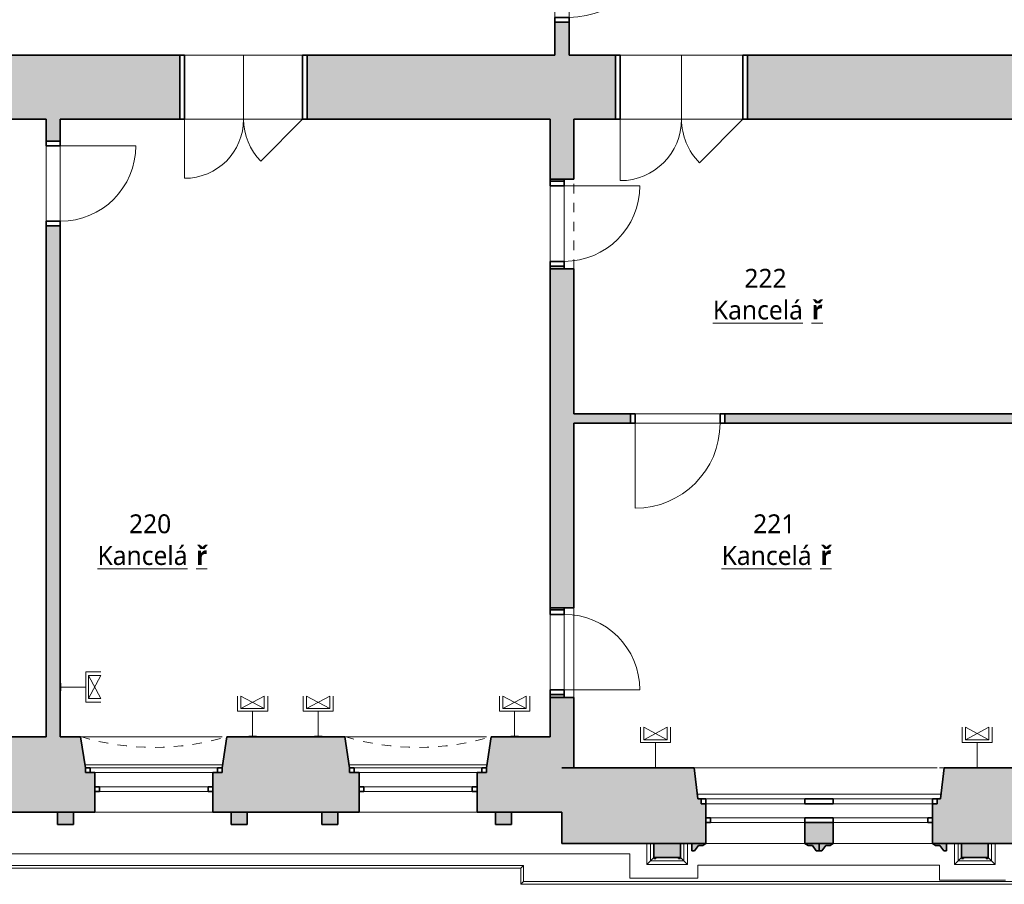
# Model space of a CAD drawing. Header units: metres. Extents: x -0.2 to 44.7, y -1.3 to 28.
# Tile 15 of 17: x 28.2 to 38.7, y -0.4 to 8.8. Entities that reach past the tile are written whole.
import ezdxf

# ---------------------------------------------------------------- set-up
doc = ezdxf.new("R2010")
doc.units = ezdxf.units.M
doc.linetypes.add('AV - Cerch_ 1 tecka 4mm', pattern=[0.006, 0.004, -0.001, 0, -0.001])
doc.layers.add('AV-MISTNOSTI', color=5, linetype='Continuous', lineweight=5, true_color=0x0000ff)
doc.layers.add('AV-TEXTY', color=5, linetype='Continuous', lineweight=13, true_color=0x0000ff)
doc.layers.add('AV-SRAFY', color=7, linetype='Continuous', lineweight=35)
doc.layers.add('AV-STAVBA', color=7, linetype='Continuous', lineweight=18)
doc.styles.add('Trebuchet MS_B', font='trebuc.ttf', dxfattribs={"height": 0.2})

# ---------------------------------------------------------------- blocks, each defined once
blk = doc.blocks.new('DO_2-L_Obl__členěné_222 - 1250x2700_zdobné-986614-2NP')
at = {"layer": 'AV-STAVBA', "color": 254, "true_color": 0xcccccc}
for p, q in [((0.625, 0.835), (0.625, 0.21)), ((-0.625, 0.21), (-0.183, 0.652)), ((-0.625, 0.21), (0.625, 0.21)), ((-0.625, -0.47), (-0.625, 0.21)), ((0, 0.21), (0, -0.47)), ((0.625, -0.47), (0.625, 0.21)), ((-0.675, -0.47), (-0.625, -0.47)), ((-0.625, -0.47), (0.625, -0.47)), ((0.625, -0.47), (0.675, -0.47))]:
    blk.add_line(p, q, dxfattribs=at)
at = {"layer": 'AV-STAVBA', "color": 254, "lineweight": 35, "true_color": 0xcccccc}
for p, q in [((-0.625, 0.21), (-0.675, 0.21)), ((-0.675, 0.21), (-0.675, -0.47)), ((-0.625, -0.47), (-0.625, 0.21)), ((0.675, 0.21), (0.625, 0.21)), ((0.625, 0.21), (0.625, -0.47)), ((0.675, -0.47), (0.675, 0.21)), ((-0.675, -0.47), (-0.625, -0.47)), ((0.625, -0.47), (0.675, -0.47))]:
    blk.add_line(p, q, dxfattribs=at)
at = {"layer": 'AV-STAVBA', "color": 254, "linetype": 'AV - Cerch_ 1 tecka 4mm', "true_color": 0xcccccc}
for p, q in [((-0.625, 0.21), (0.625, 0.21)), ((-0.675, -0.47), (0.675, -0.47)), ((-0.625, -0.47), (0.625, -0.47))]:
    blk.add_line(p, q, dxfattribs=at)
at = {"layer": 'AV-STAVBA', "color": 254, "true_color": 0xcccccc}
for centre, start, end in [((0.625, 0.21), 90, 180), ((-0.625, 0.21), 360, 45)]:
    blk.add_arc(centre, 0.625, start, end, dxfattribs=at)
blk = doc.blocks.new('DO_2-L_Obl__členěné_222 - 1300x2700_zdobné-986832-2NP')
at = {"layer": 'AV-STAVBA', "color": 254, "true_color": 0xcccccc}
for p, q in [((0.65, 0.86), (0.65, 0.21)), ((-0.65, 0.21), (-0.19, 0.67)), ((-0.65, 0.21), (0.65, 0.21)), ((-0.65, -0.47), (-0.65, 0.21)), ((0, 0.21), (0, -0.47)), ((0.65, -0.47), (0.65, 0.21)), ((-0.7, -0.47), (-0.65, -0.47)), ((-0.65, -0.47), (0.65, -0.47)), ((0.65, -0.47), (0.7, -0.47))]:
    blk.add_line(p, q, dxfattribs=at)
at = {"layer": 'AV-STAVBA', "color": 254, "lineweight": 35, "true_color": 0xcccccc}
for p, q in [((-0.65, 0.21), (-0.7, 0.21)), ((-0.7, 0.21), (-0.7, -0.47)), ((-0.65, -0.47), (-0.65, 0.21)), ((0.7, 0.21), (0.65, 0.21)), ((0.65, 0.21), (0.65, -0.47)), ((0.7, -0.47), (0.7, 0.21)), ((-0.7, -0.47), (-0.65, -0.47)), ((0.65, -0.47), (0.7, -0.47))]:
    blk.add_line(p, q, dxfattribs=at)
at = {"layer": 'AV-STAVBA', "color": 254, "linetype": 'AV - Cerch_ 1 tecka 4mm', "true_color": 0xcccccc}
for p, q in [((-0.65, 0.21), (0.65, 0.21)), ((-0.7, -0.47), (0.7, -0.47)), ((-0.65, -0.47), (0.65, -0.47))]:
    blk.add_line(p, q, dxfattribs=at)
at = {"layer": 'AV-STAVBA', "color": 254, "true_color": 0xcccccc}
for centre, start, end in [((0.65, 0.21), 90, 180), ((-0.65, 0.21), 360, 45)]:
    blk.add_arc(centre, 0.65, start, end, dxfattribs=at)
blk = doc.blocks.new('DO_1-P_Ocel_ - 900x1970_150-987210-2NP')
at = {"layer": 'AV-STAVBA', "color": 254, "true_color": 0xcccccc}
for p, q in [((-0.45, 0.975), (-0.45, 0.075)), ((-0.45, 0.075), (0.45, 0.075)), ((-0.45, -0.075), (0.45, -0.075))]:
    blk.add_line(p, q, dxfattribs=at)
at = {"layer": 'AV-STAVBA', "color": 254, "linetype": 'AV - Cerch_ 1 tecka 4mm', "true_color": 0xcccccc}
for p, q in [((-0.5, 0.075), (0.5, 0.075)), ((-0.45, 0.075), (0.45, 0.075)), ((-0.5, -0.075), (0.5, -0.075)), ((-0.45, -0.075), (0.45, -0.075))]:
    blk.add_line(p, q, dxfattribs=at)
at = {"layer": 'AV-STAVBA', "color": 254, "lineweight": 35, "true_color": 0xcccccc}
for p, q in [((-0.45, 0.075), (-0.5, 0.075)), ((-0.5, 0.075), (-0.5, -0.075)), ((-0.45, -0.075), (-0.45, 0.075)), ((0.5, 0.075), (0.45, 0.075)), ((0.45, 0.075), (0.45, -0.075)), ((0.5, -0.075), (0.5, 0.075)), ((-0.5, -0.075), (-0.45, -0.075)), ((0.45, -0.075), (0.5, -0.075))]:
    blk.add_line(p, q, dxfattribs=at)
at = {"layer": 'AV-STAVBA', "color": 254, "true_color": 0xcccccc}
blk.add_arc((-0.45, 0.075), 0.9, 0, 90, dxfattribs=at)
blk = doc.blocks.new('DO_1-L_Ocel_ - 900x1970_100-993231-2NP')
at = {"layer": 'AV-STAVBA', "color": 254, "true_color": 0xcccccc}
for p, q in [((0.45, 0.95), (0.45, 0.05)), ((-0.45, 0.05), (0.45, 0.05)), ((-0.45, -0.05), (0.45, -0.05))]:
    blk.add_line(p, q, dxfattribs=at)
at = {"layer": 'AV-STAVBA', "color": 254, "linetype": 'AV - Cerch_ 1 tecka 4mm', "true_color": 0xcccccc}
for p, q in [((-0.5, 0.05), (0.5, 0.05)), ((-0.45, 0.05), (0.45, 0.05)), ((-0.5, -0.05), (0.5, -0.05)), ((-0.45, -0.05), (0.45, -0.05))]:
    blk.add_line(p, q, dxfattribs=at)
at = {"layer": 'AV-STAVBA', "color": 254, "lineweight": 35, "true_color": 0xcccccc}
for p, q in [((-0.45, 0.05), (-0.5, 0.05)), ((-0.5, 0.05), (-0.5, -0.05)), ((-0.45, -0.05), (-0.45, 0.05)), ((0.5, 0.05), (0.45, 0.05)), ((0.45, 0.05), (0.45, -0.05)), ((0.5, -0.05), (0.5, 0.05)), ((-0.5, -0.05), (-0.45, -0.05)), ((0.45, -0.05), (0.5, -0.05))]:
    blk.add_line(p, q, dxfattribs=at)
at = {"layer": 'AV-STAVBA', "color": 254, "true_color": 0xcccccc}
blk.add_arc((0.45, 0.05), 0.9, 90, 180, dxfattribs=at)
blk = doc.blocks.new('GM_Otvor_obdélníkový - 950x2190-994455-2NP')
at = {"layer": 'AV-STAVBA', "color": 254, "linetype": 'AV - Cerch_ 1 tecka 4mm', "lineweight": 13, "true_color": 0xcccccc}
for p, q in [((-0.475, 0.125), (0.475, 0.125)), ((-0.475, -0.125), (0.475, -0.125)), ((-0.475, -0.125), (0.475, -0.125))]:
    blk.add_line(p, q, dxfattribs=at)
blk = doc.blocks.new('DO_1-P_Ocel_ - 800x1970_150-917843-2NP')
at = {"layer": 'AV-STAVBA', "color": 254, "true_color": 0xcccccc}
for p, q in [((-0.4, 0.875), (-0.4, 0.075)), ((-0.4, 0.075), (0.4, 0.075)), ((-0.4, -0.075), (0.4, -0.075))]:
    blk.add_line(p, q, dxfattribs=at)
at = {"layer": 'AV-STAVBA', "color": 254, "linetype": 'AV - Cerch_ 1 tecka 4mm', "true_color": 0xcccccc}
for p, q in [((-0.45, 0.075), (0.45, 0.075)), ((-0.4, 0.075), (0.4, 0.075)), ((-0.45, -0.075), (0.45, -0.075)), ((-0.4, -0.075), (0.4, -0.075))]:
    blk.add_line(p, q, dxfattribs=at)
at = {"layer": 'AV-STAVBA', "color": 254, "lineweight": 35, "true_color": 0xcccccc}
for p, q in [((-0.4, 0.075), (-0.45, 0.075)), ((-0.45, 0.075), (-0.45, -0.075)), ((-0.4, -0.075), (-0.4, 0.075)), ((0.45, 0.075), (0.4, 0.075)), ((0.4, 0.075), (0.4, -0.075)), ((0.45, -0.075), (0.45, 0.075)), ((-0.45, -0.075), (-0.4, -0.075)), ((0.4, -0.075), (0.45, -0.075))]:
    blk.add_line(p, q, dxfattribs=at)
at = {"layer": 'AV-STAVBA', "color": 254, "true_color": 0xcccccc}
blk.add_arc((-0.4, 0.075), 0.8, 0, 90, dxfattribs=at)
blk = doc.blocks.new('WI_4-4_dvojité - 2400x2800-1624761-2NP')
at = {"layer": 'AV-STAVBA', "color": 254, "linetype": 'AV - Cerch_ 1 tecka 4mm', "lineweight": 13, "true_color": 0xcccccc}
for p, q in [((1.25, 0.4), (-1.25, 0.4)), ((1.2, 0.4), (-1.2, 0.4)), ((-1.2, 0.4), (1.2, 0.4)), ((1.25, -0.4), (-1.25, -0.4)), ((-1.25, -0.4), (1.25, -0.4)), ((1.2, -0.4), (-1.2, -0.4))]:
    blk.add_line(p, q, dxfattribs=at)
at = {"layer": 'AV-STAVBA', "color": 254, "lineweight": 35, "true_color": 0xcccccc}
for p, q in [((-1.15, 0.18), (-1.2, 0.18)), ((-1.2, 0.13), (-1.15, 0.13)), ((-1.15, 0.13), (-1.15, 0.18)), ((-0.15, 0.18), (-0.15, 0.13)), ((-0.15, 0.13), (0.15, 0.13)), ((0.15, 0.13), (0.15, 0.18)), ((1.2, 0.18), (1.15, 0.18)), ((1.15, 0.18), (1.15, 0.13)), ((1.15, 0.13), (1.2, 0.13)), ((-1.2, -0.07), (-1.25, -0.07)), ((-1.2, -0.02), (-1.2, -0.07)), ((-0.15, -0.07), (-0.15, -0.02)), ((-0.15, -0.02), (0.15, -0.02)), ((0.15, -0.07), (-0.15, -0.07)), ((0.15, -0.02), (0.15, -0.07)), ((1.2, -0.07), (1.2, -0.02)), ((1.25, -0.07), (1.2, -0.07))]:
    blk.add_line(p, q, dxfattribs=at)
at = {"layer": 'AV-STAVBA', "color": 254, "true_color": 0xcccccc}
for p, q in [((-1.2, 0.13), (-1.2, 0.18)), ((-1.2, 0.18), (1.2, 0.18)), ((-1.2, 0.13), (1.2, 0.13)), ((-1.15, 0.18), (-0.15, 0.18)), ((-1.15, 0.13), (-1.15, 0.18)), ((-0.15, 0.13), (-1.15, 0.13)), ((0.15, 0.18), (1.15, 0.18)), ((1.15, 0.13), (0.15, 0.13)), ((1.15, 0.13), (1.15, 0.18)), ((1.2, 0.13), (1.2, 0.18)), ((-1.25, -0.02), (-1.25, -0.07)), ((-1.25, -0.02), (1.25, -0.02)), ((-1.25, -0.07), (1.25, -0.07)), ((-0.15, -0.02), (-1.2, -0.02)), ((-1.2, -0.02), (-1.2, -0.07)), ((-1.2, -0.07), (-0.15, -0.07)), ((1.2, -0.02), (0.15, -0.02)), ((0.15, -0.07), (1.2, -0.07)), ((1.2, -0.02), (1.2, -0.07)), ((1.25, -0.02), (1.25, -0.07))]:
    blk.add_line(p, q, dxfattribs=at)
blk = doc.blocks.new('WI_2-2_dvojité_bez středního sloupku - 1250x2600-1216050-2NP')
at = {"layer": 'AV-STAVBA', "color": 254, "linetype": 'AV - Cerch_ 1 tecka 4mm', "lineweight": 13, "true_color": 0xcccccc}
for p, q in [((0.725, 0.4), (-0.725, 0.4)), ((-0.725, 0.4), (0.725, 0.4)), ((0.625, 0.4), (-0.625, 0.4)), ((0.725, -0.4), (-0.725, -0.4)), ((0.625, -0.4), (-0.625, -0.4)), ((-0.625, -0.4), (0.625, -0.4))]:
    blk.add_line(p, q, dxfattribs=at)
at = {"layer": 'AV-STAVBA', "color": 254, "lineweight": 35, "true_color": 0xcccccc}
for p, q in [((-0.675, 0.07), (-0.725, 0.07)), ((-0.725, 0.07), (-0.725, 0.02)), ((-0.725, 0.02), (-0.675, 0.02)), ((-0.675, 0.02), (-0.675, 0.07)), ((0.725, 0.07), (0.675, 0.07)), ((0.675, 0.07), (0.675, 0.02)), ((0.675, 0.02), (0.725, 0.02)), ((0.725, 0.02), (0.725, 0.07)), ((-0.625, -0.18), (-0.625, -0.13)), ((-0.625, -0.13), (-0.575, -0.13)), ((-0.575, -0.18), (-0.625, -0.18)), ((-0.575, -0.13), (-0.575, -0.18)), ((0.575, -0.18), (0.575, -0.13)), ((0.575, -0.13), (0.625, -0.13)), ((0.625, -0.18), (0.575, -0.18)), ((0.625, -0.13), (0.625, -0.18))]:
    blk.add_line(p, q, dxfattribs=at)
at = {"layer": 'AV-STAVBA', "color": 254, "true_color": 0xcccccc}
for p, q in [((-0.725, 0.02), (-0.725, 0.07)), ((-0.725, 0.07), (0.725, 0.07)), ((-0.725, 0.02), (0.725, 0.02)), ((-0.675, 0.07), (0.031, 0.07)), ((-0.675, 0.02), (-0.675, 0.07)), ((0.031, 0.02), (-0.625, 0.02)), ((0.031, 0.07), (0.675, 0.07)), ((0.625, 0.02), (0.031, 0.02)), ((0.675, 0.02), (0.675, 0.07)), ((0.725, 0.02), (0.725, 0.07)), ((-0.625, -0.13), (-0.625, -0.18)), ((-0.625, -0.13), (0.625, -0.13)), ((-0.625, -0.18), (0.625, -0.18)), ((0.031, -0.13), (-0.575, -0.13)), ((-0.575, -0.13), (-0.575, -0.18)), ((-0.575, -0.18), (0.031, -0.18)), ((0.575, -0.13), (0.031, -0.13)), ((0.031, -0.18), (0.575, -0.18)), ((0.575, -0.13), (0.575, -0.18)), ((0.625, -0.13), (0.625, -0.18))]:
    blk.add_line(p, q, dxfattribs=at)
blk = doc.blocks.new('GM_Nika se zkoseným ostěním a klenutým nadpražím - 1450x2700-1216438-2NP')
at = {"layer": 'AV-STAVBA', "color": 254, "linetype": 'AV - Cerch_ 1 tecka 4mm', "lineweight": 13, "true_color": 0xcccccc}
for p, q in [((0.725, 0.4), (-0.725, 0.4)), ((0.775, -0.4), (-0.775, -0.4))]:
    blk.add_line(p, q, dxfattribs=at)
blk.add_arc((0, -2.964), 2.678, 73.1791, 106.8209, dxfattribs=at)
blk = doc.blocks.new('GM_Nika_zkosené ostění - v900-1216957-2NP')
at = {"layer": 'AV-STAVBA', "color": 254, "linetype": 'AV - Cerch_ 1 tecka 4mm', "lineweight": 13, "true_color": 0xcccccc}
blk.add_line((-0.65, 0.4), (0.9, 0.4), dxfattribs=at)
blk = doc.blocks.new('GM_Nika_zkosené ostění - v2920-1219853-2NP')
at = {"layer": 'AV-STAVBA', "color": 254, "linetype": 'AV - Cerch_ 1 tecka 4mm', "lineweight": 13, "true_color": 0xcccccc}
blk.add_line((-1.2, 0.4), (1.45, 0.4), dxfattribs=at)
blk = doc.blocks.new('GM_Nika_zkosené ostění - v850-1219927-2NP')
at = {"layer": 'AV-STAVBA', "color": 254, "linetype": 'AV - Cerch_ 1 tecka 4mm', "lineweight": 13, "true_color": 0xcccccc}
blk.add_line((-1.2, 0.4), (1.45, 0.4), dxfattribs=at)
blk = doc.blocks.new('DO_1-L_Ocel_ - 800x1970_150-925843-2NP')
at = {"layer": 'AV-STAVBA', "color": 254, "true_color": 0xcccccc}
for p, q in [((0.4, 0.875), (0.4, 0.075)), ((-0.4, 0.075), (0.4, 0.075)), ((-0.4, -0.075), (0.4, -0.075))]:
    blk.add_line(p, q, dxfattribs=at)
at = {"layer": 'AV-STAVBA', "color": 254, "linetype": 'AV - Cerch_ 1 tecka 4mm', "true_color": 0xcccccc}
for p, q in [((-0.45, 0.075), (0.45, 0.075)), ((-0.4, 0.075), (0.4, 0.075)), ((-0.45, -0.075), (0.45, -0.075)), ((-0.4, -0.075), (0.4, -0.075))]:
    blk.add_line(p, q, dxfattribs=at)
at = {"layer": 'AV-STAVBA', "color": 254, "lineweight": 35, "true_color": 0xcccccc}
for p, q in [((-0.4, 0.075), (-0.45, 0.075)), ((-0.45, 0.075), (-0.45, -0.075)), ((-0.4, -0.075), (-0.4, 0.075)), ((0.45, 0.075), (0.4, 0.075)), ((0.4, 0.075), (0.4, -0.075)), ((0.45, -0.075), (0.45, 0.075)), ((-0.45, -0.075), (-0.4, -0.075)), ((0.4, -0.075), (0.45, -0.075))]:
    blk.add_line(p, q, dxfattribs=at)
at = {"layer": 'AV-STAVBA', "color": 254, "true_color": 0xcccccc}
blk.add_arc((0.4, 0.075), 0.8, 90, 180, dxfattribs=at)
blk = doc.blocks.new('Římsa nad 1NP - Římsa nad 1NP-1582674-2NP')
at = {"layer": 'AV-STAVBA', "color": 254, "true_color": 0xcccccc}
for p, q in [((22.655, -0.207), (33.574, -0.207)), ((33.545, -0.236), (33.574, -0.207)), ((33.574, -0.207), (33.574, -0.377)), ((33.545, -0.236), (22.684, -0.236)), ((33.545, -0.406), (33.545, -0.236)), ((33.574, -0.377), (33.545, -0.406)), ((39.679, -0.406), (33.545, -0.406)), ((33.574, -0.377), (39.65, -0.377))]:
    blk.add_line(p, q, dxfattribs=at)
blk = doc.blocks.new('Tympanon a šambrána 2NP6 - Tympanon a šambrána 2NP-1610147-2NP')
at = {"layer": 'AV-STAVBA', "true_color": 0xcccccc}
for points in [[(6.005, 0.228), (6.005, 0.358), (5.835, 0.358), (5.835, 0.228), (5.874, 0.228)], [(7.845, 0.228), (7.845, 0.358), (7.675, 0.358), (7.675, 0.228)]]:
    blk.add_hatch(color=254, dxfattribs=at).paths.add_polyline_path(points)
at = {"layer": 'AV-STAVBA', "color": 254, "lineweight": 35, "true_color": 0xcccccc}
for p, q in [((6.005, 0.358), (5.835, 0.358)), ((5.835, 0.358), (5.835, 0.228)), ((6.005, 0.228), (6.005, 0.358)), ((7.845, 0.358), (7.675, 0.358)), ((7.675, 0.358), (7.675, 0.228)), ((7.845, 0.228), (7.845, 0.358)), ((5.835, 0.228), (6.005, 0.228)), ((7.675, 0.228), (7.845, 0.228))]:
    blk.add_line(p, q, dxfattribs=at)
blk = doc.blocks.new('Tympanon a šambrána 2NP7 - Tympanon a šambrána 2NP-1610312-2NP')
at = {"layer": 'AV-STAVBA', "true_color": 0xcccccc}
for points in [[(5.835, 0.228), (6.005, 0.228), (6.005, 0.358), (5.835, 0.358), (5.835, 0.341)], [(7.845, 0.228), (7.845, 0.358), (7.675, 0.358), (7.675, 0.228)]]:
    blk.add_hatch(color=254, dxfattribs=at).paths.add_polyline_path(points)
at = {"layer": 'AV-STAVBA', "color": 254, "lineweight": 35, "true_color": 0xcccccc}
for p, q in [((6.005, 0.358), (5.835, 0.358)), ((5.835, 0.358), (5.835, 0.228)), ((6.005, 0.228), (6.005, 0.358)), ((7.845, 0.358), (7.675, 0.358)), ((7.675, 0.358), (7.675, 0.228)), ((7.845, 0.228), (7.845, 0.358)), ((5.835, 0.228), (6.005, 0.228)), ((7.675, 0.228), (7.845, 0.228))]:
    blk.add_line(p, q, dxfattribs=at)
blk = doc.blocks.new('Šambrána krajní_2NP1 - Šambrána krajní_2NP-1630025-2NP')
at = {"layer": 'AV-STAVBA', "true_color": 0xcccccc}
for points in [[(36.577, 0.028), (36.855, 0.028), (36.855, 0.248), (36.555, 0.248), (36.555, 0.028)], [(35.235, -0.122), (35.235, 0.028), (34.955, 0.028), (34.955, -0.122)], [(38.495, -0.122), (38.495, 0.028), (38.215, 0.028), (38.215, -0.122), (38.362, -0.122)]]:
    blk.add_hatch(color=254, dxfattribs=at).paths.add_polyline_path(points)
h = blk.add_hatch(color=254, dxfattribs=at)
h.paths.add_polyline_path([(35.355, -0.052), (35.385, -0.052), (35.426, 0.005), (35.471, 0.005), (35.505, 0.028), (35.355, 0.028), (35.355, -0.02)])
h.paths.add_polyline_path([(36.675, -0.052), (36.705, -0.052), (36.705, 0.028), (36.555, 0.028), (36.589, 0.005), (36.634, 0.005), (36.652, -0.02)])
h = blk.add_hatch(color=254, dxfattribs=at)
h.paths.add_polyline_path([(36.735, -0.052), (36.776, 0.005), (36.821, 0.005), (36.855, 0.028), (36.705, 0.028), (36.705, -0.052)])
h.paths.add_polyline_path([(38.055, -0.052), (38.055, 0.028), (37.905, 0.028), (37.939, 0.005), (37.984, 0.005), (38.025, -0.052)])
h = blk.add_hatch(color=254, dxfattribs=at)
h.paths.add_polyline_path([(34.975, -0.132), (34.975, -0.122), (34.955, -0.122), (34.955, -0.132)])
h.paths.add_polyline_path([(35.215, -0.132), (35.235, -0.132), (35.235, -0.122), (35.215, -0.122)])
h = blk.add_hatch(color=254, dxfattribs=at)
h.paths.add_polyline_path([(38.495, -0.132), (38.495, -0.122), (38.475, -0.122), (38.475, -0.132)])
h.paths.add_polyline_path([(38.235, -0.132), (38.235, -0.122), (38.215, -0.122), (38.215, -0.132)])
at = {"layer": 'AV-STAVBA', "color": 254, "lineweight": 35, "true_color": 0xcccccc}
for p, q in [((36.855, 0.248), (36.555, 0.248)), ((36.555, 0.248), (36.555, 0.028)), ((36.855, 0.028), (36.855, 0.248)), ((35.235, 0.028), (34.955, 0.028)), ((34.955, 0.028), (34.955, -0.122)), ((35.235, -0.122), (35.235, 0.028)), ((35.505, 0.028), (35.355, 0.028)), ((35.355, 0.028), (35.355, -0.052)), ((35.385, -0.052), (35.426, 0.005)), ((35.426, 0.005), (35.471, 0.005)), ((35.471, 0.005), (35.505, 0.028)), ((36.555, 0.028), (36.855, 0.028)), ((36.705, 0.028), (36.555, 0.028)), ((36.555, 0.028), (36.589, 0.005)), ((36.589, 0.005), (36.634, 0.005)), ((36.634, 0.005), (36.675, -0.052)), ((36.705, 0.028), (36.705, -0.052)), ((36.855, 0.028), (36.705, 0.028)), ((36.705, -0.052), (36.705, 0.028)), ((36.735, -0.052), (36.776, 0.005)), ((36.776, 0.005), (36.821, 0.005)), ((36.821, 0.005), (36.855, 0.028)), ((38.055, 0.028), (37.905, 0.028)), ((37.905, 0.028), (37.939, 0.005)), ((37.939, 0.005), (37.984, 0.005)), ((37.984, 0.005), (38.025, -0.052)), ((38.055, -0.052), (38.055, 0.028)), ((38.495, 0.028), (38.215, 0.028)), ((38.215, 0.028), (38.215, -0.122)), ((38.495, -0.122), (38.495, 0.028)), ((35.355, -0.052), (35.385, -0.052)), ((36.675, -0.052), (36.705, -0.052)), ((36.705, -0.052), (36.735, -0.052)), ((38.025, -0.052), (38.055, -0.052)), ((34.975, -0.122), (34.955, -0.122)), ((34.955, -0.122), (34.955, -0.132)), ((34.955, -0.122), (35.235, -0.122)), ((34.955, -0.132), (34.975, -0.132)), ((34.975, -0.132), (34.975, -0.122)), ((35.235, -0.122), (35.215, -0.122)), ((35.215, -0.122), (35.215, -0.132)), ((35.215, -0.132), (35.235, -0.132)), ((35.235, -0.132), (35.235, -0.122)), ((38.235, -0.122), (38.215, -0.122)), ((38.215, -0.122), (38.215, -0.132)), ((38.215, -0.122), (38.495, -0.122)), ((38.215, -0.132), (38.235, -0.132)), ((38.235, -0.132), (38.235, -0.122)), ((38.495, -0.122), (38.475, -0.122)), ((38.475, -0.122), (38.475, -0.132)), ((38.475, -0.132), (38.495, -0.132)), ((38.495, -0.132), (38.495, -0.122))]:
    blk.add_line(p, q, dxfattribs=at)
at = {"layer": 'AV-STAVBA', "color": 254, "true_color": 0xcccccc}
for p, q in [((34.879, -0.197), (34.879, 0.028)), ((34.917, -0.159), (34.917, 0.028)), ((35.272, 0.028), (35.272, -0.159)), ((35.31, 0.028), (35.31, -0.197)), ((38.139, -0.197), (38.139, 0.028)), ((38.177, -0.159), (38.177, 0.028)), ((38.532, 0.028), (38.532, -0.159)), ((38.57, 0.028), (38.57, -0.197)), ((34.879, -0.197), (34.917, -0.159)), ((35.31, -0.197), (34.879, -0.197)), ((34.917, -0.159), (34.955, -0.122)), ((35.272, -0.159), (34.917, -0.159)), ((35.272, -0.159), (35.235, -0.122)), ((35.31, -0.197), (35.272, -0.159)), ((38.139, -0.197), (38.177, -0.159)), ((38.57, -0.197), (38.139, -0.197)), ((38.177, -0.159), (38.215, -0.122)), ((38.532, -0.159), (38.177, -0.159)), ((38.532, -0.159), (38.495, -0.122)), ((38.57, -0.197), (38.532, -0.159))]:
    blk.add_line(p, q, dxfattribs=at)
blk = doc.blocks.new('D0089 - 1514 - OÚPSŘ_Benešova_rvt-1-2NP')
at = {"layer": 'AV-SRAFY', "lineweight": 18, "true_color": 0xcccccc}
h = blk.add_hatch(color=254, dxfattribs=at)
h.paths.add_polyline_path([(34.055, 8.378), (34.055, 8.728), (33.905, 8.728), (33.905, 8.378)])
h.paths.add_polyline_path([(34.055, 9.728), (34.055, 13.848), (33.905, 13.848), (33.905, 9.728)])
h = blk.add_hatch(color=254, dxfattribs=at)
h.paths.add_polyline_path([(34.547, 7.698), (34.547, 8.378), (31.282, 8.378), (31.282, 7.698), (34.105, 7.698)])
h.paths.add_polyline_path([(39.235, 7.698), (39.235, 8.378), (35.947, 8.378), (35.947, 7.698)])
h.paths.add_polyline_path([(17.967, 7.698), (18.069, 7.698), (18.069, 7.873), (18.719, 7.873), (18.719, 7.698), (19.045, 7.698), (19.045, 8.378), (17.765, 8.378), (17.765, 7.698)])
h.paths.add_polyline_path([(20.445, 7.698), (22.985, 7.698), (22.985, 8.378), (20.445, 8.378)])
h.paths.add_polyline_path([(29.932, 7.698), (29.932, 8.378), (24.285, 8.378), (24.285, 7.698), (28.665, 7.698)])
h = blk.add_hatch(color=254, dxfattribs=at)
h.paths.add_polyline_path([(28.515, 1.158), (28.665, 1.158), (28.665, 6.568), (28.515, 6.568), (28.515, 1.424)])
h.paths.add_polyline_path([(28.665, 7.468), (28.665, 7.698), (28.515, 7.698), (28.515, 7.468)])
h = blk.add_hatch(color=254, dxfattribs=at)
h.paths.add_polyline_path([(33.979, 0.828), (34.105, 0.828), (34.105, 1.573), (33.855, 1.573), (33.855, 1.158), (33.979, 1.158)])
h.paths.add_polyline_path([(34.105, 2.523), (34.105, 6.113), (33.855, 6.113), (33.855, 2.523)])
h.paths.add_polyline_path([(34.105, 7.063), (34.105, 7.698), (33.855, 7.698), (33.855, 7.063)])
h = blk.add_hatch(color=254, dxfattribs=at)
h.paths.add_polyline_path([(34.005, 6.113), (34.005, 6.143), (33.855, 6.143), (33.855, 6.113)])
h.paths.add_polyline_path([(33.855, 7.043), (34.005, 7.043), (34.005, 7.063), (33.855, 7.063)])
h = blk.add_hatch(color=254, dxfattribs=at)
h.paths.add_polyline_path([(34.105, 4.478), (34.705, 4.478), (34.705, 4.578), (34.105, 4.578)])
h.paths.add_polyline_path([(39.235, 4.478), (39.235, 4.578), (35.705, 4.578), (35.705, 4.478)])
h = blk.add_hatch(color=254, dxfattribs=at)
h.paths.add_polyline_path([(33.855, 1.573), (34.005, 1.573), (34.005, 1.603), (33.855, 1.603)])
h.paths.add_polyline_path([(33.855, 2.503), (34.005, 2.503), (34.005, 2.523), (33.855, 2.523)])
h = blk.add_hatch(color=254, dxfattribs=at)
h.paths.add_polyline_path([(19.874, 0.358), (19.874, 0.758), (19.849, 0.758), (19.849, 0.808), (19.585, 0.808), (19.585, 0.758), (19.56, 0.758), (19.56, 0.358)])
h.paths.add_polyline_path([(5.73, 0.358), (6.23, 0.358), (6.23, 0.778), (6.13, 0.778), (6.13, 0.828), (6.08, 1.158), (5.445, 1.158), (5.445, 0.358)])
h.paths.add_polyline_path([(7.7, 0.358), (9.16, 0.358), (9.16, 0.778), (9.06, 0.778), (9.06, 0.828), (9.01, 1.158), (7.63, 1.158), (7.58, 0.828), (7.58, 0.778), (7.48, 0.778), (7.48, 0.358)])
h.paths.add_polyline_path([(33.979, 0.358), (33.979, 1.158), (33.23, 1.158), (33.18, 0.828), (33.18, 0.778), (33.08, 0.778), (33.08, 0.358), (33.773, 0.358)])
h.paths.add_polyline_path([(10.63, 0.358), (12.1, 0.358), (12.1, 0.778), (12, 0.778), (12, 0.828), (11.95, 1.158), (10.56, 1.158), (10.51, 0.828), (10.51, 0.778), (10.41, 0.778), (10.41, 0.358)])
h.paths.add_polyline_path([(13.35, 0.358), (15, 0.358), (15, 0.778), (14.9, 0.778), (14.9, 0.828), (14.85, 1.158), (13.5, 1.158), (13.45, 0.828), (13.45, 0.778), (13.35, 0.778), (13.35, 0.578)])
h.paths.add_polyline_path([(16.25, 0.358), (18.51, 0.358), (18.51, 0.758), (18.485, 0.758), (18.485, 0.808), (18.415, 0.808), (18.365, 1.158), (16.4, 1.158), (16.35, 0.828), (16.35, 0.778), (16.25, 0.778), (16.25, 0.578)])
h.paths.add_polyline_path([(31.83, 0.358), (31.83, 0.778), (31.73, 0.778), (31.73, 0.828), (31.68, 1.158), (30.43, 1.158), (30.38, 0.828), (30.38, 0.778), (30.28, 0.778), (30.28, 0.358), (31.734, 0.358)])
h.paths.add_polyline_path([(20.924, 0.358), (23.16, 0.358), (23.16, 0.778), (23.06, 0.778), (23.06, 0.828), (23.01, 1.158), (21.045, 1.158), (20.995, 0.808), (20.949, 0.808), (20.949, 0.758), (20.924, 0.758), (20.924, 0.588)])
h.paths.add_polyline_path([(24.41, 0.358), (26.11, 0.358), (26.11, 0.778), (26.01, 0.778), (26.01, 0.828), (25.96, 1.158), (24.56, 1.158), (24.51, 0.828), (24.51, 0.778), (24.41, 0.778), (24.41, 0.578)])
h.paths.add_polyline_path([(27.36, 0.358), (29.03, 0.358), (29.03, 0.778), (28.93, 0.778), (28.93, 0.828), (28.88, 1.158), (27.51, 1.158), (27.46, 0.828), (27.46, 0.778), (27.36, 0.778), (27.36, 0.578)])
h = blk.add_hatch(color=254, dxfattribs=at)
h.paths.add_polyline_path([(38.107, 0.028), (39.265, 0.028), (39.265, 0.328), (39.765, 0.328), (39.765, 0.828), (38.03, 0.828), (37.99, 0.498), (37.955, 0.498), (37.955, 0.448), (37.905, 0.448), (37.905, 0.028)])
h.paths.add_polyline_path([(34.028, 0.028), (35.505, 0.028), (35.505, 0.448), (35.455, 0.448), (35.455, 0.498), (35.42, 0.498), (35.38, 0.828), (33.979, 0.828), (33.979, 0.028)])
at = {"layer": 'AV-STAVBA', "color": 254, "lineweight": 35, "true_color": 0xcccccc}
for p, q in [((33.905, 8.728), (33.905, 8.378)), ((34.055, 8.378), (34.055, 8.728)), ((29.932, 8.378), (24.285, 8.378)), ((33.905, 8.378), (31.282, 8.378)), ((34.547, 8.378), (34.055, 8.378)), ((39.235, 8.378), (35.947, 8.378)), ((24.285, 7.698), (28.515, 7.698)), ((28.515, 7.698), (28.515, 7.468)), ((28.665, 7.698), (29.932, 7.698)), ((28.665, 7.468), (28.665, 7.698)), ((31.282, 7.698), (33.855, 7.698)), ((33.855, 7.698), (33.855, 7.063)), ((34.105, 7.698), (34.547, 7.698)), ((34.105, 7.063), (34.105, 7.698)), ((35.947, 7.698), (39.235, 7.698)), ((33.855, 7.063), (34.105, 7.063)), ((34.005, 7.063), (33.855, 7.063)), ((33.855, 7.063), (33.855, 7.043)), ((34.005, 7.043), (34.005, 7.063)), ((28.515, 6.568), (28.515, 1.158)), ((28.665, 1.158), (28.665, 6.568)), ((33.855, 6.143), (33.855, 6.113)), ((34.105, 6.113), (33.855, 6.113)), ((33.855, 6.113), (33.855, 2.523)), ((33.855, 6.113), (34.005, 6.113)), ((34.005, 6.113), (34.005, 6.143)), ((34.105, 4.578), (34.105, 6.113)), ((34.705, 4.578), (34.105, 4.578)), ((39.235, 4.578), (35.705, 4.578)), ((34.105, 2.523), (34.105, 4.478)), ((34.105, 4.478), (34.705, 4.478)), ((35.705, 4.478), (39.235, 4.478)), ((33.855, 2.523), (34.105, 2.523)), ((34.005, 2.523), (33.855, 2.523)), ((33.855, 2.523), (33.855, 2.503)), ((34.005, 2.503), (34.005, 2.523)), ((33.855, 1.603), (33.855, 1.573)), ((34.105, 1.573), (33.855, 1.573)), ((33.855, 1.573), (33.855, 1.158)), ((33.855, 1.573), (34.005, 1.573)), ((34.005, 1.573), (34.005, 1.603)), ((34.105, 0.828), (34.105, 1.573)), ((28.515, 1.158), (27.51, 1.158)), ((28.88, 1.158), (28.665, 1.158)), ((28.93, 0.828), (28.88, 1.158)), ((30.43, 1.158), (30.38, 0.828)), ((31.68, 1.158), (30.43, 1.158)), ((31.73, 0.828), (31.68, 1.158)), ((33.23, 1.158), (33.18, 0.828)), ((33.855, 1.158), (33.23, 1.158)), ((29.03, 0.778), (28.98, 0.778)), ((29.03, 0.628), (29.03, 0.778)), ((30.33, 0.778), (30.28, 0.778)), ((30.28, 0.778), (30.28, 0.628)), ((31.83, 0.778), (31.78, 0.778)), ((31.83, 0.628), (31.83, 0.778)), ((33.13, 0.778), (33.08, 0.778)), ((33.08, 0.778), (33.08, 0.628)), ((35.38, 0.828), (33.979, 0.828)), ((33.979, 0.828), (34.105, 0.828)), ((35.42, 0.498), (35.38, 0.828)), ((38.03, 0.828), (37.99, 0.498)), ((39.235, 0.828), (38.03, 0.828)), ((29.03, 0.358), (29.03, 0.578)), ((30.28, 0.578), (30.28, 0.358)), ((31.83, 0.358), (31.83, 0.578)), ((33.08, 0.578), (33.08, 0.358)), ((35.455, 0.498), (35.42, 0.498)), ((35.455, 0.448), (35.455, 0.498)), ((35.505, 0.448), (35.455, 0.448)), ((35.505, 0.028), (35.505, 0.448)), ((37.955, 0.448), (37.905, 0.448)), ((37.905, 0.448), (37.905, 0.028)), ((37.99, 0.498), (37.955, 0.498)), ((37.955, 0.498), (37.955, 0.448)), ((27.36, 0.358), (29.03, 0.358)), ((30.28, 0.358), (31.83, 0.358)), ((33.08, 0.358), (33.979, 0.358)), ((33.979, 0.358), (33.979, 0.028)), ((33.979, 0.028), (35.505, 0.028)), ((37.905, 0.028), (39.265, 0.028))]:
    blk.add_line(p, q, dxfattribs=at)
at = {"layer": 'AV-STAVBA', "color": 254, "true_color": 0xcccccc}
for p, q in [((31.232, 7.698), (29.982, 7.698)), ((31.232, 7.698), (29.982, 7.698)), ((35.897, 7.698), (34.597, 7.698)), ((35.897, 7.698), (34.597, 7.698)), ((28.515, 6.618), (28.515, 7.418)), ((28.515, 6.618), (28.515, 7.418)), ((28.665, 7.418), (28.665, 6.618)), ((28.665, 7.418), (28.665, 6.618)), ((33.855, 6.193), (33.855, 6.993)), ((33.855, 6.193), (33.855, 6.993)), ((34.005, 6.993), (34.005, 6.193)), ((34.005, 6.993), (34.005, 6.193)), ((34.755, 4.578), (35.655, 4.578)), ((34.755, 4.578), (35.655, 4.578)), ((35.655, 4.478), (34.755, 4.478)), ((35.655, 4.478), (34.755, 4.478)), ((34.105, 2.523), (34.105, 1.573)), ((33.855, 1.653), (33.855, 2.453)), ((33.855, 1.653), (33.855, 2.453)), ((34.005, 2.453), (34.005, 1.653)), ((30.384, 0.858), (28.925, 0.858)), ((31.725, 0.858), (33.184, 0.858)), ((30.28, 0.778), (29.03, 0.778)), ((33.08, 0.778), (31.83, 0.778)), ((35.414, 0.548), (37.996, 0.548)), ((35.42, 0.498), (35.414, 0.548)), ((37.996, 0.548), (37.99, 0.498)), ((36.555, 0.448), (35.505, 0.448)), ((37.905, 0.448), (36.855, 0.448)), ((30.28, 0.358), (29.03, 0.358)), ((33.08, 0.358), (31.83, 0.358)), ((36.555, 0.028), (35.505, 0.028)), ((36.555, 0.028), (35.505, 0.028)), ((37.905, 0.028), (36.855, 0.028)), ((37.905, 0.028), (36.855, 0.028)), ((22.332, -0.082), (34.699, -0.082)), ((34.699, -0.082), (34.699, -0.342)), ((35.419, -0.342), (35.419, -0.202)), ((35.419, -0.202), (37.979, -0.202)), ((37.979, -0.202), (37.979, -0.362)), ((34.699, -0.342), (35.419, -0.342)), ((37.979, -0.362), (38.679, -0.362))]:
    blk.add_line(p, q, dxfattribs=at)
at = {"layer": 'AV-STAVBA', "color": 254, "lineweight": 18, "true_color": 0xcccccc}
for name, p, rotation in [('DO_1-P_Ocel_ - 900x1970_150-987210-2NP', (33.98, 9.228), 269.9999999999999), ('DO_2-L_Obl__členěné_222 - 1250x2700_zdobné-986614-2NP', (30.607, 7.908), 180), ('DO_2-L_Obl__členěné_222 - 1300x2700_zdobné-986832-2NP', (35.247, 7.908), 180), ('DO_1-P_Ocel_ - 800x1970_150-917843-2NP', (28.59, 7.018), 269.9999999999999), ('GM_Otvor_obdélníkový - 950x2190-994455-2NP', (33.98, 6.588), 90), ('DO_1-P_Ocel_ - 800x1970_150-917843-2NP', (33.93, 6.593), 270), ('DO_1-L_Ocel_ - 900x1970_100-993231-2NP', (35.205, 4.528), 180), ('GM_Otvor_obdélníkový - 950x2190-994455-2NP', (33.98, 2.048), 90), ('DO_1-L_Ocel_ - 800x1970_150-925843-2NP', (33.93, 2.053), 270), ('GM_Nika se zkoseným ostěním a klenutým nadpražím - 1450x2700-1216438-2NP', (29.655, 0.758), 180), ('GM_Nika se zkoseným ostěním a klenutým nadpražím - 1450x2700-1216438-2NP', (32.455, 0.758), 180), ('WI_4-4_dvojité - 2400x2800-1624761-2NP', (36.705, 0.428), 180)]:
    blk.add_blockref(name, p, dxfattribs=dict(at, rotation=rotation))
for name, p in [('GM_Nika_zkosené ostění - v900-1216957-2NP', (29.53, 0.758)), ('WI_2-2_dvojité_bez středního sloupku - 1250x2600-1216050-2NP', (29.655, 0.758)), ('GM_Nika_zkosené ostění - v900-1216957-2NP', (32.33, 0.758)), ('WI_2-2_dvojité_bez středního sloupku - 1250x2600-1216050-2NP', (32.455, 0.758)), ('GM_Nika_zkosené ostění - v2920-1219853-2NP', (36.58, 0.428)), ('GM_Nika_zkosené ostění - v850-1219927-2NP', (36.58, 0.428)), ('Římsa nad 1NP - Římsa nad 1NP-1582674-2NP', (0, 0)), ('Tympanon a šambrána 2NP6 - Tympanon a šambrána 2NP-1610147-2NP', (22.8, 0)), ('Tympanon a šambrána 2NP7 - Tympanon a šambrána 2NP-1610312-2NP', (25.6, 0)), ('Šambrána krajní_2NP1 - Šambrána krajní_2NP-1630025-2NP', (0, 0))]:
    blk.add_blockref(name, p, dxfattribs=at)
blk = doc.blocks.new('EF_Datová zásuvka - 2 vývody-835357-2NP')
at = {"layer": 'AV-STAVBA'}
for p, q in [((5.5, 25.901), (5.5, 25.981)), ((5.5, 25.981), (5.505, 25.981)), ((5.5, 25.971), (5.5, 25.911)), ((5.5, 25.911), (5.5, 25.971)), ((5.5, 25.959), (5.5, 25.949)), ((5.5, 25.949), (5.5, 25.959)), ((5.5, 25.933), (5.5, 25.923)), ((5.5, 25.923), (5.5, 25.933)), ((5.505, 25.901), (5.5, 25.901))]:
    blk.add_line(p, q, dxfattribs=at)

msp = doc.modelspace()

# ---------------------------------------------------------------- linework, layer by layer
at = {"layer": 'AV-TEXTY', "lineweight": 5}
for p, q in [((28.935, 1.844), (29.095, 1.844)), ((28.935, 1.684), (28.935, 1.844)), ((29.095, 1.561), (28.962, 1.807)), ((29.095, 1.807), (28.962, 1.561)), ((28.962, 1.807), (28.962, 1.561)), ((29.095, 1.807), (28.962, 1.807)), ((28.935, 1.684), (28.665, 1.684)), ((28.935, 1.684), (28.935, 1.524)), ((30.542, 1.428), (30.542, 1.588)), ((30.825, 1.588), (30.579, 1.455)), ((30.579, 1.588), (30.825, 1.455)), ((30.579, 1.588), (30.579, 1.455)), ((30.825, 1.455), (30.825, 1.588)), ((30.862, 1.428), (30.862, 1.588)), ((31.237, 1.428), (31.237, 1.588)), ((31.52, 1.588), (31.274, 1.455)), ((31.274, 1.588), (31.52, 1.455)), ((31.274, 1.588), (31.274, 1.455)), ((31.52, 1.455), (31.52, 1.588)), ((31.557, 1.428), (31.557, 1.588)), ((33.318, 1.428), (33.318, 1.588)), ((33.601, 1.588), (33.355, 1.455)), ((33.355, 1.588), (33.601, 1.455)), ((33.355, 1.588), (33.355, 1.455)), ((33.601, 1.455), (33.601, 1.588)), ((33.638, 1.428), (33.638, 1.588)), ((28.935, 1.524), (29.095, 1.524)), ((28.962, 1.561), (29.095, 1.561)), ((30.702, 1.428), (30.542, 1.428)), ((30.579, 1.455), (30.825, 1.455)), ((30.702, 1.428), (30.862, 1.428)), ((30.702, 1.428), (30.702, 1.158)), ((31.397, 1.428), (31.237, 1.428)), ((31.274, 1.455), (31.52, 1.455)), ((31.397, 1.428), (31.557, 1.428)), ((31.397, 1.428), (31.397, 1.158)), ((33.478, 1.428), (33.318, 1.428)), ((33.355, 1.455), (33.601, 1.455)), ((33.478, 1.428), (33.638, 1.428)), ((33.478, 1.428), (33.478, 1.158)), ((34.811, 1.098), (34.811, 1.258)), ((35.094, 1.258), (34.848, 1.125)), ((34.848, 1.258), (35.094, 1.125)), ((34.848, 1.258), (34.848, 1.125)), ((35.094, 1.125), (35.094, 1.258)), ((35.131, 1.098), (35.131, 1.258)), ((38.22, 1.098), (38.22, 1.258)), ((38.503, 1.258), (38.257, 1.125)), ((38.257, 1.258), (38.503, 1.125)), ((38.257, 1.258), (38.257, 1.125)), ((38.503, 1.125), (38.503, 1.258)), ((38.54, 1.098), (38.54, 1.258)), ((34.971, 1.098), (34.811, 1.098)), ((34.848, 1.125), (35.094, 1.125)), ((34.971, 1.098), (35.131, 1.098)), ((34.971, 1.098), (34.971, 0.828)), ((38.38, 1.098), (38.22, 1.098)), ((38.257, 1.125), (38.503, 1.125)), ((38.38, 1.098), (38.54, 1.098)), ((38.38, 1.098), (38.38, 0.828))]:
    msp.add_line(p, q, dxfattribs=at)

# ---------------------------------------------------------------- block references
at = {"lineweight": 5}
msp.add_blockref('D0089 - 1514 - OÚPSŘ_Benešova_rvt-1-2NP', (0, 0), dxfattribs=at)
at = {"layer": 'AV-STAVBA'}
for p, rotation in [((34.17, 27.625), 180), ((4.762, 6.663), 270), ((5.457, 6.663), 270), ((7.537, 6.663), 270), ((9.03, 6.333), 270), ((12.44, 6.333), 270)]:
    msp.add_blockref('EF_Datová zásuvka - 2 vývody-835357-2NP', p, dxfattribs=dict(at, rotation=rotation))

# ---------------------------------------------------------------- texts
at = {"layer": 'AV-MISTNOSTI', "char_height": 0.2, "attachment_point": 1, "style": 'Trebuchet MS_B'}
for s, insert, width in [('222', (35.913, 6.114), 0.60127), ('\\LKancelá', (35.579, 5.778), 1.26667), ('\\L\\fTrebuchet MS|b1|i0|c238|p34|;\\Lř', (36.625, 5.778), 0.1443), ('220', (29.393, 3.513), 0.60127), ('221', (36.006, 3.513), 0.60127), ('\\LKancelá', (29.059, 3.177), 1.26667), ('\\L\\fTrebuchet MS|b1|i0|c238|p34|;\\Lř', (30.104, 3.177), 0.1443), ('\\LKancelá', (35.672, 3.177), 1.26667), ('\\L\\fTrebuchet MS|b1|i0|c238|p34|;\\Lř', (36.717, 3.177), 0.1443)]:
    msp.add_mtext(s, dxfattribs=dict(at, insert=insert, width=width))

doc.saveas('drawing.dxf')
